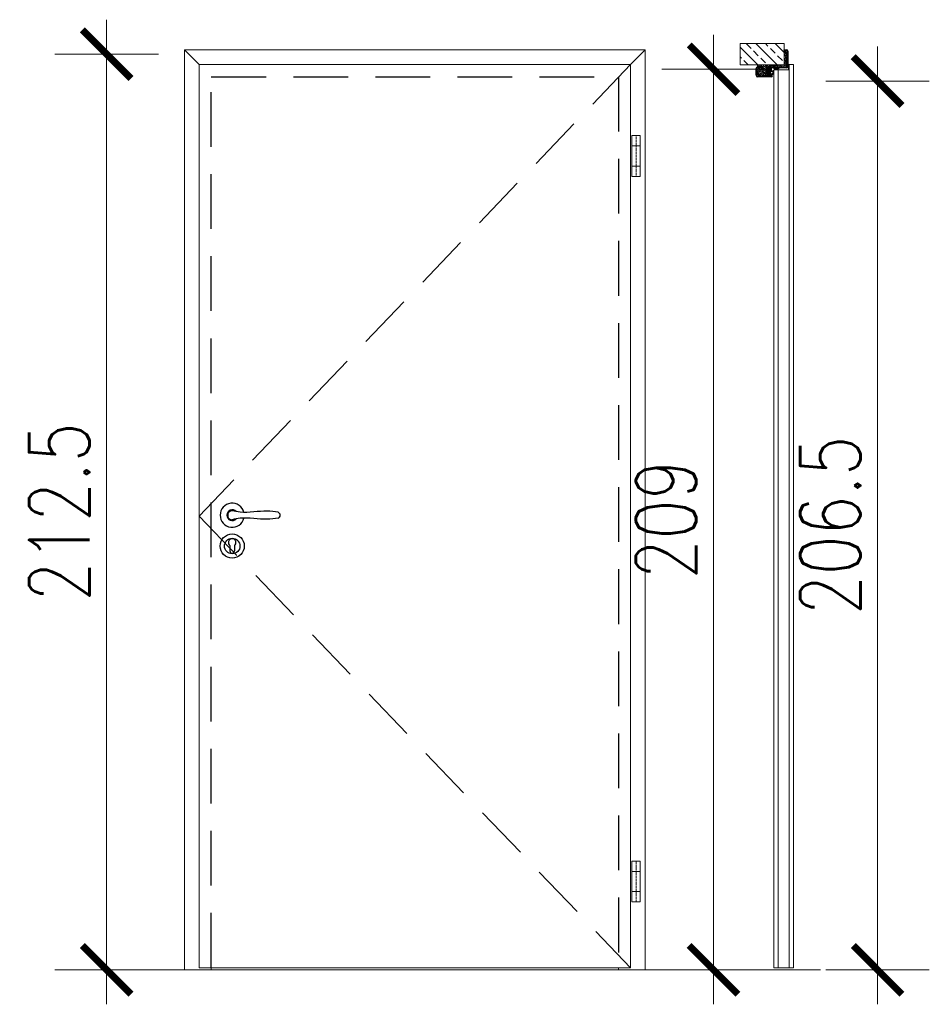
# Model space of a CAD drawing. Header units: millimetres. Extents: x 23192 to 149900, y -396339 to -79279.
# Tile 95 of 136: x 76242 to 76453, y -210981 to -210753. Entities that reach past the tile are written whole.
import ezdxf

# ---------------------------------------------------------------- set-up
doc = ezdxf.new("R2010")
doc.units = ezdxf.units.MM
doc.linetypes.add('CENTER', pattern=[0.6, 0.375, -0.075, 0.075, -0.075])
doc.linetypes.add('DASHED', pattern=[19.05, 12.7, -6.35])
doc.layers.get('0').update_dxf_attribs({"lineweight": 0})
for name, color, linetype, lineweight in [('0_LEGENDA', 7, 'Continuous', 13), ('Drzwi - hatch', 8, 'Continuous', 5), ('Drzwi KRAWĘDZIE', 7, 'Continuous', 20)]:
    doc.layers.add(name, color=color, linetype=linetype, lineweight=lineweight)
for name, color, linetype in [('Drzwi - klamki', 150, 'Continuous'), ('Drzwi PRZER-DUŻA', 240, 'DASHED'), ('GRUBA', 4, 'Continuous')]:
    doc.layers.add(name, color=color, linetype=linetype)
doc.styles.add('SIMPLEX', font='simplex.shx', dxfattribs={"width": 0.77})
doc.dimstyles.new('OL PB 200', dxfattribs={"dimscale": 4, "dimtxt": 3.5, "dimasz": 0.2, "dimexe": 10, "dimexo": 10, "dimgap": 1, "dimtad": 1, "dimdec": 1, "dimrnd": 0.5, "dimzin": 9, "dimdsep": 46, "dimtxsty": 'SIMPLEX', "dimblk": 'thick_MSz', "dimcen": 0.1, "dimdle": 8, "dimse1": 1, "dimse2": 1, "dimclrd": 256, "dimclre": 256, "dimclrt": 3, "dimadec": 1, "dimazin": 2, "dimtfac": 1, "dimtdec": 1, "dimtix": 1, "dimtofl": 0, "dimtmove": 2, "dimatfit": 3, "dimldrblk": 'thick_MSz', "dimfxl": 10, "dimfxlon": 1, "dimtolj": 1, "dimlwd": -1, "dimlwe": -1, "dimarcsym": 0})

# ---------------------------------------------------------------- blocks, each defined once
blk = doc.blocks.new('thick_MSz')
for p, q in [((0, 15), (0, -15)), ((-10, 0), (10, 0))]:
    blk.add_line(p, q)
at = {"const_width": 2, "elevation": 2}
blk.add_lwpolyline([(-7.07, -7.07), (7.07, 7.07)], dxfattribs=at)
blk = doc.blocks.new('*D99')
at = {"layer": '0_LEGENDA', "transparency": 16777216}
blk.add_line((76403.13, -210764.83), (76403.13, -210972.23), dxfattribs=at)
at = {"layer": 'DEFPOINTS', "color": 0, "transparency": 16777216}
for p in [(76409.32, -210764.03), (76403.13, -210973.03), (76409.32, -210973.03)]:
    blk.add_point(p, dxfattribs=at)
at = {"layer": '0_LEGENDA', "transparency": 16777216, "xscale": 0.8, "yscale": 0.8, "zscale": 0.8}
for p, rotation in [((76403.13, -210764.03), 90), ((76403.13, -210973.03), 270)]:
    blk.add_blockref('thick_MSz', p, dxfattribs=dict(at, rotation=rotation))
at = {"layer": '0_LEGENDA', "color": 3, "transparency": 16777216, "insert": (76392.13, -210868.53), "char_height": 14, "attachment_point": 5, "rotation": 90, "style": 'SIMPLEX'}
blk.add_mtext('\\A1;209', dxfattribs=at)
blk = doc.blocks.new('*D100')
at = {"layer": '0_LEGENDA', "transparency": 16777216}
blk.add_line((76262.24, -210761.33), (76262.24, -210972.23), dxfattribs=at)
at = {"layer": 'DEFPOINTS', "color": 0, "transparency": 16777216}
for p in [(76419.8, -210760.53), (76262.24, -210973.03), (76419.8, -210973.03)]:
    blk.add_point(p, dxfattribs=at)
at = {"layer": '0_LEGENDA', "transparency": 16777216, "xscale": 0.8, "yscale": 0.8, "zscale": 0.8}
for p, rotation in [((76262.24, -210760.53), 90), ((76262.24, -210973.03), 270)]:
    blk.add_blockref('thick_MSz', p, dxfattribs=dict(at, rotation=rotation))
at = {"layer": '0_LEGENDA', "color": 3, "transparency": 16777216, "insert": (76251.24, -210866.78), "char_height": 14, "attachment_point": 5, "rotation": 90, "style": 'SIMPLEX'}
blk.add_mtext('\\A1;212.5', dxfattribs=at)
blk = doc.blocks.new('*D101')
at = {"layer": '0_LEGENDA', "transparency": 16777216}
blk.add_line((76441.23, -210767.58), (76441.23, -210972.23), dxfattribs=at)
at = {"layer": 'DEFPOINTS', "color": 0, "transparency": 16777216}
for p in [(76414.95, -210766.78), (76414.95, -210973.03), (76441.23, -210973.03)]:
    blk.add_point(p, dxfattribs=at)
at = {"layer": '0_LEGENDA', "transparency": 16777216, "xscale": 0.8, "yscale": 0.8, "zscale": 0.8}
for p, rotation in [((76441.23, -210766.78), 90), ((76441.23, -210973.03), 270)]:
    blk.add_blockref('thick_MSz', p, dxfattribs=dict(at, rotation=rotation))
at = {"layer": '0_LEGENDA', "color": 3, "transparency": 16777216, "insert": (76430.23, -210869.91), "char_height": 14, "attachment_point": 5, "rotation": 90, "style": 'SIMPLEX'}
blk.add_mtext('\\A1;206.5', dxfattribs=at)

msp = doc.modelspace()

# ---------------------------------------------------------------- hatches: boundary and pattern name
at = {"layer": 'Drzwi - hatch'}
h = msp.add_hatch(dxfattribs=at)
h.set_pattern_fill('ANSI33', color=256, scale=0.5, angle=-90)
h.set_pattern_definition([(315, (72413.3845, -211028.613), (2.245064, 2.245064), []), (315, (72413.3845, -211030.858), (2.245064, 2.245064), [1.5875, -0.79375])])
h.paths.add_polyline_path([(76409.316, -210758.032), (76409.316, -210763.032), (76419.516, -210763.032), (76419.516, -210758.032)])
h = msp.add_hatch(dxfattribs=at)
h.set_pattern_fill('AR-CONC', color=256, scale=0.003, angle=-90)
h.set_pattern_definition([(320, (72958.8986, -210533.80304), (-0.047817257, -0.546554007), [0.05715, -0.62865]), (265, (72958.8986, -210533.80304), (0.57317054, 0.10573026), [0.04572, -0.50292175]), (10.451445, (72958.8946, -210533.8486), (0.525353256, -0.44082374), [0.04857003, -0.53427073]), (316.1842, (72959.051, -210533.80304), (-0.12612698, -0.81323712), [0.085725, -0.942975]), (6.635558, (72959.0405, -210533.8708), (0.74227837, -0.7122124), [0.07285507, -0.80140682]), (261.18415, (72959.051, -210533.80304), (0.74227837, -0.7122124), [0.0685799, -0.7543792]), (291, (72959.0129, -210533.87924), (-0.306795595, -0.454843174), [0.05715, -0.62865]), (236, (72959.0129, -210533.87924), (0.5525639, -0.185406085), [0.04572, -0.50292]), (341.451445, (72958.98734, -210533.91715), (0.24576831, -0.64024926), [0.04857003, -0.53426981]), (307.5, (72958.8986, -210533.80304), (0.253665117, -0.00926581), [0, -0.496824, 0, -0.51054, 0, -0.504825]), (277.5, (72958.8986, -210533.80304), (0.300541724, -0.200458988), [0, -0.291084, 0, -0.485394, 0, -0.192405]), (237.5, (72958.8986, -210533.63312), (-0.017186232, -0.406771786), [0, -0.1905, 0, -0.59436, 0, -0.78867]), (227.5, (72958.8986, -210533.5569), (0.076279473, -0.444387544), [0, -0.24765, 0, -0.394716, 0, -0.56007])])
h.paths.add_polyline_path([(76413.356, -210765.602, -0.4142136), (76413.196, -210765.442), (76413.196, -210763.872, -0.4142136), (76413.356, -210763.712), (76413.916, -210763.712), (76413.916, -210763.532), (76413.356, -210763.532), (76413.356, -210763.032), (76419.516, -210763.032), (76420.236, -210763.032), (76420.236, -210763.392, -0.4142136), (76420.076, -210763.552), (76415.876, -210763.552, 0.4142136), (76415.536, -210763.892), (76415.536, -210765.072, 0.4142136), (76415.876, -210765.412), (76416.541, -210765.412, -1), (76416.541, -210765.602)])
h.paths.add_polyline_path([(76419.516, -210763.032), (76419.516, -210759.712), (76420.076, -210759.712, -0.4142136), (76420.236, -210759.872), (76420.236, -210762.332), (76420.236, -210763.032)])

# ---------------------------------------------------------------- linework, layer by layer
at = {"linetype": 'CENTER', "ltscale": 0.5}
for p, q in [((76385.136, -210779.401), (76385.136, -210788.901)), ((76385.136, -210947.782), (76385.136, -210957.282))]:
    msp.add_line(p, q, dxfattribs=at)
at = {"linetype": 'DASHED'}
msp.add_lwpolyline([(76383.886, -210762.932), (76283.686, -210867.732), (76383.886, -210972.532)], dxfattribs=at)
at = {"layer": 'Drzwi - klamki'}
for p, q in [((76415.731, -210763.918), (76415.902, -210763.747)), ((76415.858, -210763.932), (76415.972, -210763.818)), ((76416.016, -210763.932), (76416.202, -210763.747)), ((76416.158, -210763.932), (76416.272, -210763.818)), ((76416.316, -210763.932), (76416.502, -210763.747)), ((76416.458, -210763.932), (76416.572, -210763.818)), ((76417.216, -210763.932), (76417.216, -210763.732)), ((76417.216, -210763.732), (76418.216, -210763.732)), ((76417.228, -210763.732), (76417.216, -210763.744)), ((76417.327, -210763.732), (76417.216, -210763.843)), ((76417.33, -210763.932), (76417.216, -210763.819)), ((76417.426, -210763.732), (76417.226, -210763.932)), ((76417.428, -210763.932), (76417.228, -210763.732)), ((76417.525, -210763.732), (76417.325, -210763.932)), ((76417.527, -210763.932), (76417.327, -210763.732)), ((76417.623, -210763.732), (76417.423, -210763.932)), ((76417.626, -210763.932), (76417.426, -210763.732)), ((76417.722, -210763.732), (76417.522, -210763.932)), ((76417.725, -210763.932), (76417.525, -210763.732)), ((76417.821, -210763.732), (76417.621, -210763.932)), ((76417.823, -210763.932), (76417.623, -210763.732)), ((76417.92, -210763.732), (76417.72, -210763.932)), ((76417.922, -210763.932), (76417.722, -210763.732)), ((76418.019, -210763.732), (76417.819, -210763.932)), ((76418.021, -210763.932), (76417.821, -210763.732)), ((76418.117, -210763.732), (76417.917, -210763.932)), ((76418.12, -210763.932), (76417.92, -210763.732)), ((76418.216, -210763.732), (76418.016, -210763.932)), ((76418.216, -210763.93), (76418.019, -210763.732)), ((76418.216, -210763.831), (76418.115, -210763.932)), ((76418.216, -210763.831), (76418.117, -210763.732)), ((76418.216, -210763.732), (76418.216, -210763.932)), ((76415.716, -210763.953), (76415.716, -210765.082)), ((76415.716, -210765.082), (76415.852, -210765.218)), ((76416.109, -210764.032), (76415.816, -210764.032)), ((76415.816, -210764.032), (76415.816, -210764.982)), ((76416.321, -210764.982), (76415.816, -210764.982)), ((76416.016, -210763.932), (76415.858, -210763.932)), ((76415.858, -210765.082), (76415.922, -210765.147)), ((76416.035, -210765.082), (76415.858, -210765.082)), ((76416.109, -210764.032), (76415.989, -210764.518)), ((76415.989, -210764.518), (76416.321, -210764.982)), ((76416.035, -210765.082), (76416.171, -210765.218)), ((76416.212, -210764.032), (76416.097, -210764.497)), ((76416.097, -210764.497), (76416.459, -210765.002)), ((76416.316, -210763.932), (76416.158, -210763.932)), ((76416.177, -210765.082), (76416.241, -210765.147)), ((76416.312, -210765.082), (76416.177, -210765.082)), ((76416.416, -210764.032), (76416.212, -210764.032)), ((76416.357, -210765.155), (76416.318, -210765.232)), ((76416.416, -210764.032), (76416.416, -210764.36)), ((76416.458, -210763.932), (76416.516, -210763.953)), ((76416.516, -210763.953), (76416.516, -210764.36)), ((76416.516, -210765.232), (76416.657, -210765.246)), ((76416.571, -210764.41), (76416.951, -210764.373)), ((76416.581, -210764.509), (76416.922, -210764.476)), ((76416.966, -210764.779), (76416.966, -210764.516)), ((76417.066, -210764.796), (76417.066, -210764.472)), ((76417.231, -210763.932), (76417.216, -210763.918)), ((76418.216, -210763.932), (76417.216, -210763.932)), ((76418.216, -210763.93), (76418.214, -210763.932))]:
    msp.add_line(p, q, dxfattribs=at)
at = {"layer": 'Drzwi - klamki', "ltscale": 0.2}
for p, q in [((76290.236, -210867.282), (76290.236, -210867.782)), ((76290.236, -210867.282), (76290.366, -210867.282)), ((76290.236, -210867.782), (76290.366, -210867.782)), ((76290.861, -210874.576), (76290.861, -210875.826)), ((76291.911, -210874.576), (76291.911, -210875.826))]:
    msp.add_line(p, q, dxfattribs=at)
for centre, radius in [((76291.386, -210874.676), 2.8), ((76291.391, -210874.681), 1.8)]:
    msp.add_circle(centre, radius, dxfattribs=at)
at = {"layer": 'Drzwi - klamki'}
for centre, radius, start, end in [((76415.937, -210763.782), 0.05, 90, 135), ((76415.937, -210763.782), 0.05, 315, 90), ((76416.237, -210763.782), 0.05, 90, 135), ((76416.237, -210763.782), 0.05, 315, 90), ((76416.537, -210763.782), 0.05, 90, 135), ((76416.537, -210763.782), 0.05, 315, 90), ((76415.766, -210763.953), 0.05, 135, 180), ((76415.887, -210765.182), 0.05, 225, 270), ((76415.887, -210765.182), 0.05, 270, 45), ((76416.206, -210765.182), 0.05, 225, 270), ((76416.206, -210765.182), 0.05, 270, 45), ((76416.312, -210765.132), 0.05, 333.42534, 90), ((76416.566, -210764.36), 0.15, 180, 275.56341), ((76416.662, -210764.856), 0.25, 215.62394, 327.55941), ((76416.566, -210764.36), 0.05, 180, 275.56341), ((76416.681, -210764.997), 0.25, 264.4299, 319.45857), ((76416.097, -210764.497), 1.019, 319.45857, 341.01553), ((76416.097, -210764.497), 0.919, 327.55941, 339.87884), ((76416.926, -210764.516), 0.04, 0, 95.56341), ((76416.966, -210764.522), 0.15, 89.58751, 95.56341), ((76416.866, -210764.779), 0.1, 339.87884, 0), ((76416.966, -210764.472), 0.1, 0, 89.58751), ((76416.966, -210764.796), 0.1, 341.01553, 0)]:
    msp.add_arc(centre, radius, start, end, dxfattribs=at)
at = {"layer": 'Drzwi - klamki', "ltscale": 0.2}
for centre, radius, start, end in [((76291.386, -210867.532), 2.801, 13.27153, 346.72847), ((76291.386, -210867.532), 1.25, 42.90378, 317.09622), ((76291.386, -210867.532), 1.05, 64.69984, 295.30016), ((76301.796, -210867.532), 0.74, 288.92464, 71.07536), ((76291.386, -210873.876), 0.875, 306.8699, 233.1301), ((76291.386, -210875.826), 0.525, 180, 270), ((76291.386, -210875.826), 0.525, 270, 0)]:
    msp.add_arc(centre, radius, start, end, dxfattribs=at)
for points in [[(76302.036, -210866.832), (76299.536, -210866.582), (76293.24, -210866.832), (76291.386, -210866.482)], [(76302.036, -210868.232), (76299.536, -210868.482), (76293.24, -210868.232), (76291.386, -210868.582)]]:
    msp.add_spline(points, degree=3, dxfattribs=at)
at = {"layer": 'Drzwi KRAWĘDZIE'}
for p, q in [((76280.286, -210973.032), (76280.286, -210759.532)), ((76387.286, -210759.532), (76280.286, -210759.532)), ((76280.286, -210759.532), (76283.686, -210762.932)), ((76387.286, -210759.532), (76383.886, -210762.932)), ((76387.286, -210973.032), (76387.286, -210759.532)), ((76413.356, -210763.532), (76413.356, -210763.032)), ((76420.516, -210762.932), (76421.616, -210762.932)), ((76420.516, -210762.932), (76420.516, -210764.132)), ((76420.516, -210762.932), (76420.516, -210764.132)), ((76420.716, -210762.932), (76420.716, -210972.532)), ((76421.716, -210763.032), (76421.716, -210972.432)), ((76417.116, -210764.232), (76417.116, -210972.432)), ((76420.516, -210764.132), (76417.216, -210764.132)), ((76418.116, -210764.132), (76418.116, -210972.532)), ((76386.086, -210779.401), (76384.186, -210779.401)), ((76384.186, -210779.401), (76384.186, -210788.901)), ((76386.086, -210779.401), (76386.086, -210788.901)), ((76386.086, -210781.801), (76384.186, -210781.801)), ((76386.086, -210786.501), (76384.186, -210786.501)), ((76384.186, -210788.901), (76386.086, -210788.901)), ((76421.716, -210870.332), (76421.716, -210864.732)), ((76386.086, -210947.782), (76384.186, -210947.782)), ((76384.186, -210947.782), (76384.186, -210957.282)), ((76386.086, -210947.782), (76386.086, -210957.282)), ((76386.086, -210950.182), (76384.186, -210950.182)), ((76386.086, -210954.882), (76384.186, -210954.882)), ((76384.186, -210957.282), (76386.086, -210957.282)), ((76274.293, -210973.032), (76393.301, -210973.032)), ((76286.536, -210973.032), (76286.536, -210972.532)), ((76381.036, -210973.032), (76381.036, -210972.532)), ((76410.796, -210973.032), (76427.986, -210973.032)), ((76417.216, -210972.532), (76421.616, -210972.532))]:
    msp.add_line(p, q, dxfattribs=at)
for points in [[(76419.516, -210758.032), (76419.516, -210763.032), (76409.316, -210763.032), (76409.316, -210758.032)], [(76383.886, -210762.932), (76283.686, -210762.932), (76283.686, -210972.532), (76383.886, -210972.532)]]:
    msp.add_lwpolyline(points, close=True, dxfattribs=at)
for centre, start, end in [((76421.616, -210763.032), 0, 90), ((76417.216, -210764.232), 90, 180), ((76417.216, -210972.432), 180, 270), ((76421.616, -210972.432), 270, 0)]:
    msp.add_arc(centre, 0.1, start, end, dxfattribs=at)
at = {"layer": 'Drzwi PRZER-DUŻA'}
msp.add_lwpolyline([(76286.536, -210972.532), (76286.536, -210765.782), (76381.036, -210765.782), (76381.036, -210972.532)], dxfattribs=at)
at = {"layer": 'GRUBA', "ltscale": 0.2}
for p, q in [((76419.516, -210759.712), (76419.516, -210759.532)), ((76419.516, -210759.532), (76420.076, -210759.532)), ((76420.076, -210759.712), (76419.516, -210759.712)), ((76420.236, -210762.332), (76420.236, -210759.872)), ((76420.416, -210759.872), (76420.416, -210763.392)), ((76413.356, -210763.532), (76413.916, -210763.532)), ((76413.916, -210763.712), (76413.356, -210763.712)), ((76413.916, -210763.532), (76413.916, -210763.712)), ((76415.876, -210763.552), (76420.076, -210763.552)), ((76419.616, -210763.732), (76415.876, -210763.732)), ((76420.076, -210763.732), (76419.616, -210763.732)), ((76420.236, -210763.392), (76420.236, -210762.332)), ((76413.016, -210765.442), (76413.016, -210763.872)), ((76413.196, -210763.872), (76413.196, -210765.442)), ((76413.356, -210765.602), (76416.541, -210765.602)), ((76416.541, -210765.782), (76413.356, -210765.782)), ((76415.536, -210765.072), (76415.536, -210763.892)), ((76415.716, -210763.892), (76415.716, -210765.072)), ((76415.876, -210765.232), (76416.541, -210765.232)), ((76416.541, -210765.412), (76415.876, -210765.412))]:
    msp.add_line(p, q, dxfattribs=at)
for centre, radius, start, end in [((76420.076, -210759.872), 0.34, 0, 90), ((76420.076, -210759.872), 0.16, 0, 90), ((76413.356, -210763.872), 0.34, 90, 180), ((76413.356, -210763.872), 0.16, 90, 180), ((76415.876, -210763.892), 0.34, 90, 180), ((76415.876, -210763.892), 0.16, 90, 180), ((76420.076, -210763.392), 0.16, 270, 0), ((76420.076, -210763.392), 0.34, 270, 0), ((76413.356, -210765.442), 0.34, 180, 270), ((76413.356, -210765.442), 0.16, 180, 270), ((76415.876, -210765.072), 0.34, 180, 270), ((76415.876, -210765.072), 0.16, 180, 270), ((76416.541, -210765.507), 0.275, 270, 90), ((76416.541, -210765.507), 0.095, 270, 90)]:
    msp.add_arc(centre, radius, start, end, dxfattribs=at)

# ---------------------------------------------------------------- dimensions: what is measured, and where the dimension line sits
at = {"layer": '0_LEGENDA', "color": 7}
for base, p1, p2, picture, middle in [((76262.237, -210973.032), (76419.796, -210760.532), (76419.796, -210973.032), '*D100', (76251.237, -210866.782)), ((76403.131, -210973.032), (76409.316, -210764.032), (76409.316, -210973.032), '*D99', (76392.131, -210868.532)), ((76441.23235, -210973.03224), (76414.94866, -210766.78223), (76414.94866, -210973.03224), '*D101', (76430.23235, -210869.90724))]:
    dim = msp.add_linear_dim(base=base, p1=p1, p2=p2, angle=90, dimstyle='OL PB 200', dxfattribs=at)
    dim.commit()
    dim.dimension.update_dxf_attribs({"geometry": picture, "text_midpoint": middle})

doc.saveas('drawing.dxf')
